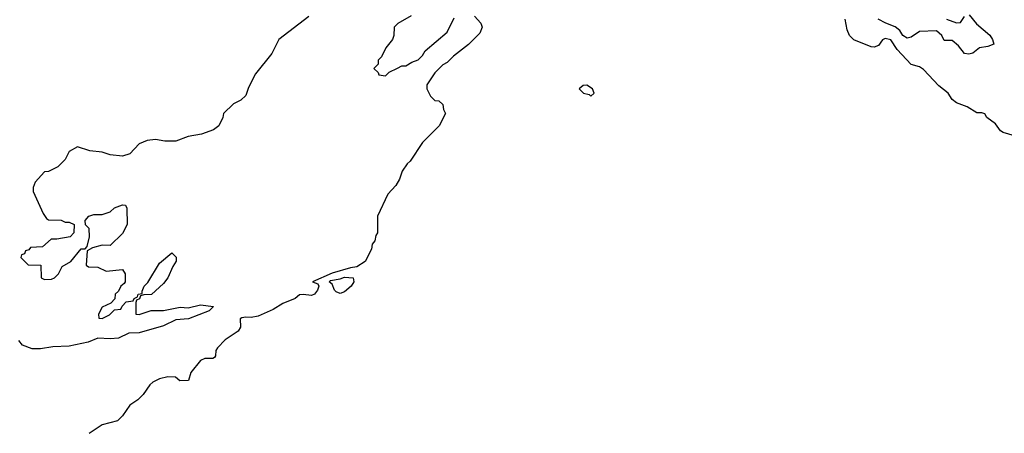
# Model space of a CAD drawing. Header units: inches. Extents: x 2668334 to 2765628, y 828034 to 955234.
# Tile 174 of 218: x 2697069 to 2701863, y 906033 to 908047. Entities that reach past the tile are written whole.
import ezdxf

# ---------------------------------------------------------------- set-up
doc = ezdxf.new("R2010")
doc.units = ezdxf.units.IN
doc.header["$MEASUREMENT"] = 0
doc.layers.add('C6990', color=7, linetype='Continuous')
doc.layers.add('C7900', color=7, linetype='Continuous')

msp = doc.modelspace()

# ---------------------------------------------------------------- linework, layer by layer
at = {"layer": 'C6990', "color": 4}
for points, elevation in [([(2698476.9, 908063.1), (2698331.3, 907950), (2698296.8, 907883.2), (2698216.9, 907783.1), (2698183.5, 907716.5), (2698170, 907678), (2698145.4, 907654.6), (2698110, 907638), (2698062, 907590), (2698058, 907570), (2698038, 907530), (2698012, 907510), (2697954, 907490), (2697890, 907479), (2697830, 907455.3), (2697776.4, 907456.4), (2697730, 907464), (2697690, 907459), (2697650, 907442), (2697605.4, 907394.6), (2697570, 907382), (2697510, 907388.7), (2697470, 907402), (2697410, 907408.7), (2697350, 907428), (2697310, 907406), (2697290, 907366), (2697254, 907330), (2697210, 907308), (2697190, 907306), (2697143.6, 907256.4), (2697134, 907230), (2697134, 907210), (2697183.6, 907103.6), (2697199.6, 907079.6), (2697210, 907072), (2697271.1, 907071.1), (2697290, 907062), (2697310, 907062), (2697334, 907050), (2697332, 907010), (2697314, 906990), (2697250, 906978), (2697222, 906978), (2697179.6, 906940.4), (2697122, 906938), (2697112.7, 906927.3), (2697098, 906922), (2697092.7, 906907.3), (2697078, 906902), (2697074, 906890), (2697110, 906854), (2697172.7, 906852.7), (2697174, 906790), (2697190, 906782), (2697223.6, 906783.6), (2697238, 906790), (2697258, 906810), (2697275.3, 906844.7), (2697318, 906870), (2697369.1, 906930.9), (2697388, 906932), (2697398, 906942), (2697408.7, 906990), (2697408, 907030), (2697388.7, 907048.7), (2697388, 907070), (2697406, 907090), (2697430, 907098), (2697470, 907098), (2697510, 907111.3), (2697530, 907130.8), (2697570, 907146), (2697583.6, 907143.6), (2697591.3, 907130), (2697592, 907050), (2697570, 907006), (2697510, 906948), (2697470, 906948.7), (2697423.6, 906936.4), (2697398, 906922), (2697392.7, 906852.7), (2697403.6, 906843.6), (2697450, 906842), (2697490, 906822), (2697570, 906831.3), (2697582, 906810), (2697582, 906770), (2697578, 906762), (2697562, 906750), (2697550, 906726), (2697534, 906710), (2697532.7, 906687.3), (2697512.7, 906667.3), (2697470, 906648), (2697452.7, 906612.7), (2697454, 906594), (2697470, 906592), (2697506, 906610), (2697530, 906634), (2697562, 906638), (2697567.3, 906652.7), (2697587.3, 906672.7), (2697622, 906678), (2697626, 906690), (2697642, 906698), (2697646, 906710), (2697666, 906714), (2697666, 906726), (2697675.3, 906750), (2697692.9, 906767.1), (2697750, 906862), (2697810, 906912), (2697831.6, 906891.6), (2697831.6, 906871.6), (2697814.8, 906845.2), (2697791, 906790), (2697770, 906762), (2697710.9, 906709.1), (2697672.7, 906707.3), (2697658, 906702), (2697652, 906688), (2697638, 906682), (2697634, 906670), (2697634, 906614), (2697650, 906612), (2697708.7, 906631.3), (2697768.9, 906631.1), (2697850, 906646.8), (2697890, 906644), (2697950, 906658.8), (2698012, 906650), (2697992, 906630), (2697891.3, 906590), (2697830, 906585.1), (2697770, 906556.3), (2697650, 906522.9), (2697599.8, 906520.2), (2697550, 906497), (2697510, 906493.3), (2697450, 906496.2), (2697402.7, 906477.3), (2697310, 906458), (2697230, 906455.1), (2697170, 906444), (2697130, 906444), (2697082.7, 906462.7), (2697064.7, 906484.7)], 32), ([(2699284, 908064), (2699314, 908030), (2699321, 908010), (2699310, 907982), (2699254.4, 907925.6), (2699182, 907870), (2699150, 907838), (2699130, 907828), (2699090, 907788), (2699052, 907730), (2699052, 907710), (2699070, 907674), (2699090, 907654), (2699110, 907652), (2699130, 907634), (2699132, 907610), (2699142, 907590), (2699112, 907530), (2699030.7, 907449.3), (2698970, 907358), (2698955.3, 907344.7), (2698931.3, 907310), (2698918, 907270), (2698899.8, 907240.2), (2698862, 907198), (2698811.3, 907090), (2698811.3, 907010), (2698803.6, 906996.4), (2698798, 906970), (2698786, 906954), (2698782, 906930), (2698751, 906870), (2698710, 906843.7), (2698680.4, 906839.6), (2698590, 906813.2), (2698494, 906770), (2698521, 906761), (2698524.9, 906750), (2698519.5, 906730), (2698504.9, 906710), (2698490, 906703.9), (2698450, 906709.7), (2698432.2, 906707.8), (2698410, 906689.7), (2698350, 906664.7), (2698303.2, 906636.8), (2698230, 906603.7), (2698196.5, 906596.5), (2698170, 906599), (2698150, 906595.3), (2698142, 906590), (2698144.7, 906550), (2698132, 906530), (2698070, 906488.7), (2698032, 906450), (2698023.6, 906436.4), (2698022, 906410), (2698016.9, 906403.1), (2698010, 906398), (2697970, 906398), (2697950, 906388), (2697902, 906330), (2697891.3, 906290), (2697849.1, 906289.1), (2697827.3, 906307.3), (2697790, 906308), (2697750, 906298), (2697716.9, 906283.1), (2697702, 906270), (2697670, 906222), (2697643.5, 906196.5), (2697604.7, 906170), (2697570, 906118), (2697545.4, 906094.6), (2697470, 906074), (2697407.1, 906032.9)], 36), ([(2698974.4, 908065.6), (2698910, 908028), (2698892, 908010), (2698891.3, 907970), (2698884.7, 907950), (2698852, 907910), (2698830, 907866), (2698814, 907850), (2698814, 907830), (2698794, 907810), (2698814, 907790), (2698818, 907778), (2698850, 907774), (2698868.4, 907791.6), (2698908.4, 907811.6), (2698930, 907822), (2698950, 907822), (2698979, 907841), (2699010, 907852), (2699030, 907872), (2699044.1, 907895.9), (2699150, 907986), (2699184.7, 908055.3)], 36)]:
    msp.add_lwpolyline(points, dxfattribs=dict(at, elevation=elevation))
for points, elevation in [([(2699830, 907728), (2699812.7, 907727.3), (2699794, 907710), (2699814, 907690), (2699842, 907682), (2699850, 907674), (2699866, 907690), (2699858, 907710)], 44), ([(2698630, 906714), (2698610, 906721.3), (2698601.3, 906730), (2698590, 906759), (2698575.3, 906770), (2698583.2, 906776.8), (2698630, 906784.9), (2698650, 906794), (2698692, 906790), (2698695.5, 906770), (2698683.1, 906750), (2698650, 906721.5)], 36)]:
    msp.add_lwpolyline(points, close=True, dxfattribs=dict(at, elevation=elevation))
at = {"layer": 'C7900', "color": 4}
for points, elevation in [([(2701930, 907476), (2701857.2, 907497.2), (2701845.6, 907505.6), (2701820.2, 907540.2), (2701778, 907570), (2701768.7, 907588.7), (2701754, 907594), (2701730, 907594), (2701683.2, 907623.2), (2701630, 907642.7), (2701610, 907659), (2701589.6, 907689.6), (2701545.3, 907725.3), (2701470, 907803.7), (2701450, 907818), (2701409.4, 907829.4), (2701341.4, 907901.5), (2701310, 907949), (2701284, 907956), (2701270.9, 907949.1), (2701250, 907922), (2701230, 907914), (2701214.6, 907914.6), (2701130, 907949.2), (2701109.6, 907969.6), (2701098, 907998), (2701087.8, 908050)], 36), ([(2701692, 908070), (2701727.3, 908027.3), (2701792.4, 907972.4), (2701806, 907950), (2701812.7, 907927.3), (2701783.6, 907916.4), (2701742, 907910), (2701710, 907884), (2701690, 907879), (2701670, 907882), (2701640.4, 907920.4), (2701610, 907946), (2701570, 907946), (2701559, 907970), (2701532.5, 907992.5), (2701450, 907989), (2701410, 907961.2), (2701390, 907957.2), (2701370, 907969.4), (2701354.5, 907994.5), (2701332.7, 908012.7), (2701286, 908030), (2701249.2, 908050)], 32), ([(2701582, 908050), (2701630, 908032), (2701650, 908034), (2701670, 908062)], 32)]:
    msp.add_lwpolyline(points, dxfattribs=dict(at, elevation=elevation))

doc.saveas('drawing.dxf')
